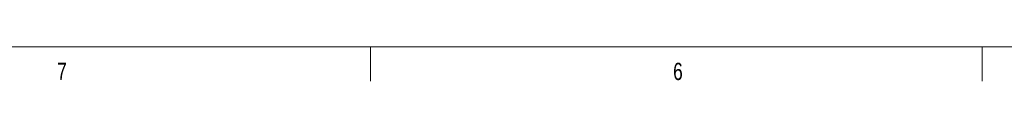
# Model space of a CAD drawing. Header units: inches. Extents: x 0.8 to 33.2, y 0.3 to 21.8.
# Tile 2 of 49: x 6.062 to 12.904, y 0.26 to 0.5. Entities that reach past the tile are written whole.
import ezdxf

# ---------------------------------------------------------------- set-up
doc = ezdxf.new("R2010")
doc.units = ezdxf.units.IN
doc.header["$MEASUREMENT"] = 0
doc.styles.add('SLDTEXTSTYLE0', font='TXT', dxfattribs={"width": 0.75})

msp = doc.modelspace()

# ---------------------------------------------------------------- linework, layer by layer
at = {"color": 7, "linetype": 'Continuous', "lineweight": 0}
for p, q in [((33, 0.5), (1, 0.5)), ((8.5, 0.5), (8.5, 0.26)), ((12.75, 0.5), (12.75, 0.26))]:
    msp.add_line(p, q, dxfattribs=at)

# ---------------------------------------------------------------- texts
at = {"color": 7, "linetype": 'Continuous', "lineweight": 0, "char_height": 0.12, "attachment_point": 1, "style": 'SLDTEXTSTYLE0'}
for s, insert in [('7', (6.3224, 0.3885)), ('6', (10.6031, 0.3884))]:
    msp.add_mtext(s, dxfattribs=dict(at, insert=insert))

doc.saveas('drawing.dxf')
